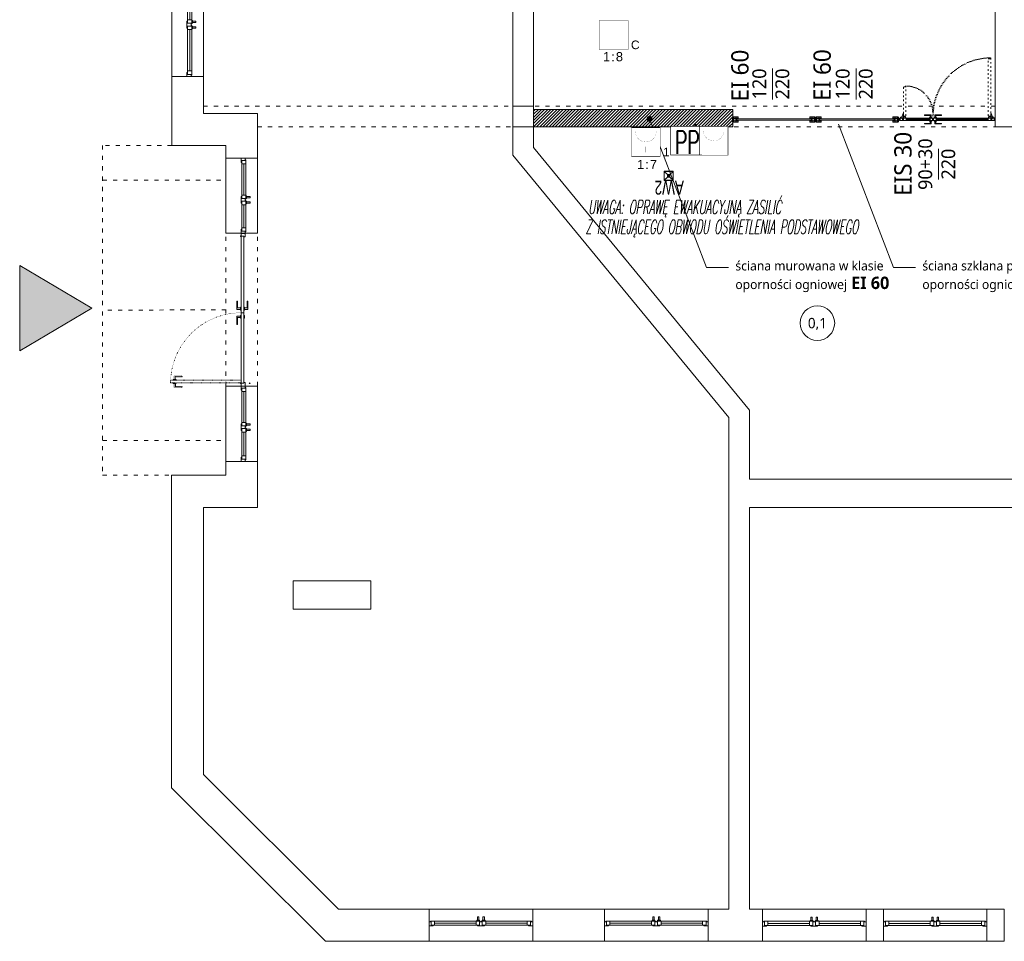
# Model space of a CAD drawing. Header units: millimetres. Extents: x 74561 to 128111, y -68197 to -28273.
# Tile 1 of 26: x 74561 to 77412, y -66113 to -63446. Entities that reach past the tile are written whole.
import ezdxf
from ezdxf import colors
from ezdxf.entities.mleader import LeaderData, LeaderLine
from ezdxf.enums import TextEntityAlignment as Align
from ezdxf.math import Vec2, Vec3

# ---------------------------------------------------------------- set-up
doc = ezdxf.new("R2010")
doc.units = ezdxf.units.MM
doc.set_wipeout_variables(frame=1)
doc.linetypes.add('ACAD_ISO03W100', pattern=[30, 12, -18])
doc.linetypes.add('ACAD_ISO07W100', pattern=[3, 0, -3])
doc.layers.get('0').update_dxf_attribs({"color": 251, "lineweight": 9})
for name, color, linetype, lineweight in [('A-stolarka.ART', 251, 'Continuous', 9), ('IE_LEGENDA', 7, 'Continuous', 13), ('IE_Oświetlenie awaryjne', 1, 'Continuous', 13), ('opis..KF', 251, 'Continuous', 9), ('SAP_elementy', 1, 'Continuous', 15), ('SchSec_adres_element', 1, 'Continuous', 15), ('SchSec_adres_grupy', 6, 'Continuous', 15), ('SchSec_adres_wejscia', 4, 'Continuous', 15), ('SchSec_centrala', 3, 'Continuous', 15), ('SchSec_opisy', 9, 'Continuous', 15), ('stolarka_arch', 251, 'Continuous', 9), ('wypełnienie 2', 251, 'Continuous', 9), ('ściana pro..KF', 251, 'Continuous', 9), ('ściany ist..KF', 251, 'Continuous', 9)]:
    doc.layers.add(name, color=color, linetype=linetype, lineweight=lineweight)
doc.styles.add('ARCH', font='segoeuil.ttf')
doc.styles.add('Opisowy', font='arial.ttf')
doc.styles.add('SIMLPEX', font='simplex.shx')
doc.styles.add('SIMPLEX', font='simplex', dxfattribs={"width": 0.85})
doc.styles.get("Standard").update_dxf_attribs({"font": 'arial.ttf'})

# ---------------------------------------------------------------- blocks, each defined once
blk = doc.blocks.new('*U994')
at = {"layer": 'stolarka_arch', "lineweight": 0}
blk.add_lwpolyline([(0, 0), (150, 0), (150, -46), (0, -46)], close=True, dxfattribs=at)
at = {"layer": 'stolarka_arch'}
for points in [[(0, -22), (6, -22), (6, -23), (3, -23), (3, -28), (0, -28)], [(3, -23), (8, -23), (8, -29), (2, -29), (2, -28), (3, -28)], [(8, -26), (68, -26), (68, -23), (8, -23)], [(8, -26), (68, -26), (68, -29), (8, -29)], [(73, -23), (68, -23), (68, -29), (74, -29), (74, -28), (73, -28)], [(70, -22), (80, -22), (80, -23), (77, -23), (77, -28), (73, -28), (73, -23), (70, -23)], [(77, -23), (82, -23), (82, -29), (76, -29), (76, -28), (77, -28)], [(142, -26), (82, -26), (82, -23), (142, -23)], [(142, -26), (82, -26), (82, -29), (142, -29)], [(147, -23), (142, -23), (142, -29), (148, -29), (148, -28), (147, -28)], [(150, -22), (144, -22), (144, -23), (147, -23), (147, -28), (150, -28)], [(73, -30), (69, -30), (69, -29), (73, -29)], [(72, -35), (70, -35), (70, -30), (72, -30)], [(81, -30), (77, -30), (77, -29), (81, -29)], [(80, -35), (78, -35), (78, -30), (80, -30)]]:
    blk.add_lwpolyline(points, close=True, dxfattribs=at)
blk = doc.blocks.new('*U1036')
at = {"layer": 'stolarka_arch', "lineweight": 0}
blk.add_lwpolyline([(0, 0), (150, 0), (150, -46), (0, -46)], close=True, dxfattribs=at)
at = {"layer": 'stolarka_arch'}
for points in [[(0, -22), (6, -22), (6, -23), (3, -23), (3, -28), (0, -28)], [(3, -23), (8, -23), (8, -29), (2, -29), (2, -28), (3, -28)], [(8, -26), (68, -26), (68, -23), (8, -23)], [(8, -26), (68, -26), (68, -29), (8, -29)], [(73, -23), (68, -23), (68, -29), (74, -29), (74, -28), (73, -28)], [(70, -22), (80, -22), (80, -23), (77, -23), (77, -28), (73, -28), (73, -23), (70, -23)], [(77, -23), (82, -23), (82, -29), (76, -29), (76, -28), (77, -28)], [(142, -26), (82, -26), (82, -23), (142, -23)], [(142, -26), (82, -26), (82, -29), (142, -29)], [(147, -23), (142, -23), (142, -29), (148, -29), (148, -28), (147, -28)], [(150, -22), (144, -22), (144, -23), (147, -23), (147, -28), (150, -28)], [(73, -30), (69, -30), (69, -29), (73, -29)], [(72, -35), (70, -35), (70, -30), (72, -30)], [(81, -30), (77, -30), (77, -29), (81, -29)], [(80, -35), (78, -35), (78, -30), (80, -30)]]:
    blk.add_lwpolyline(points, close=True, dxfattribs=at)
blk = doc.blocks.new('*U1044')
at = {"layer": 'stolarka_arch', "lineweight": 0}
blk.add_lwpolyline([(0, 0), (150, 0), (150, -46), (0, -46)], close=True, dxfattribs=at)
at = {"layer": 'stolarka_arch'}
for points in [[(0, -22), (6, -22), (6, -23), (3, -23), (3, -28), (0, -28)], [(3, -23), (8, -23), (8, -29), (2, -29), (2, -28), (3, -28)], [(8, -26), (68, -26), (68, -23), (8, -23)], [(8, -26), (68, -26), (68, -29), (8, -29)], [(73, -23), (68, -23), (68, -29), (74, -29), (74, -28), (73, -28)], [(70, -22), (80, -22), (80, -23), (77, -23), (77, -28), (73, -28), (73, -23), (70, -23)], [(77, -23), (82, -23), (82, -29), (76, -29), (76, -28), (77, -28)], [(142, -26), (82, -26), (82, -23), (142, -23)], [(142, -26), (82, -26), (82, -29), (142, -29)], [(147, -23), (142, -23), (142, -29), (148, -29), (148, -28), (147, -28)], [(150, -22), (144, -22), (144, -23), (147, -23), (147, -28), (150, -28)], [(73, -30), (69, -30), (69, -29), (73, -29)], [(72, -35), (70, -35), (70, -30), (72, -30)], [(81, -30), (77, -30), (77, -29), (81, -29)], [(80, -35), (78, -35), (78, -30), (80, -30)]]:
    blk.add_lwpolyline(points, close=True, dxfattribs=at)
blk = doc.blocks.new('*U1037')
at = {"layer": 'stolarka_arch', "lineweight": 0}
blk.add_lwpolyline([(0, 0), (150, 0), (150, -46.4), (0, -46.4)], close=True, dxfattribs=at)
at = {"layer": 'stolarka_arch'}
for points in [[(0, -22), (6, -22), (6, -23), (3, -23), (3, -28), (0, -28)], [(3, -23), (8, -23), (8, -29), (2, -29), (2, -28), (3, -28)], [(8, -26), (68, -26), (68, -23), (8, -23)], [(8, -26), (68, -26), (68, -29), (8, -29)], [(73, -23), (68, -23), (68, -29), (74, -29), (74, -28), (73, -28)], [(70, -22), (80, -22), (80, -23), (77, -23), (77, -28), (73, -28), (73, -23), (70, -23)], [(77, -23), (82, -23), (82, -29), (76, -29), (76, -28), (77, -28)], [(142, -26), (82, -26), (82, -23), (142, -23)], [(142, -26), (82, -26), (82, -29), (142, -29)], [(147, -23), (142, -23), (142, -29), (148, -29), (148, -28), (147, -28)], [(150, -22), (144, -22), (144, -23), (147, -23), (147, -28), (150, -28)], [(73, -30), (69, -30), (69, -29), (73, -29)], [(72, -35), (70, -35), (70, -30), (72, -30)], [(81, -30), (77, -30), (77, -29), (81, -29)], [(80, -35), (78, -35), (78, -30), (80, -30)]]:
    blk.add_lwpolyline(points, close=True, dxfattribs=at)
blk = doc.blocks.new('*U1022')
at = {"layer": 'stolarka_arch', "lineweight": 0}
blk.add_lwpolyline([(0, 0), (150, 0), (150, -46.4), (0, -46.4)], close=True, dxfattribs=at)
at = {"layer": 'stolarka_arch'}
for points in [[(0, -22), (6, -22), (6, -23), (3, -23), (3, -28), (0, -28)], [(3, -23), (8, -23), (8, -29), (2, -29), (2, -28), (3, -28)], [(8, -26), (68, -26), (68, -23), (8, -23)], [(8, -26), (68, -26), (68, -29), (8, -29)], [(73, -23), (68, -23), (68, -29), (74, -29), (74, -28), (73, -28)], [(70, -22), (80, -22), (80, -23), (77, -23), (77, -28), (73, -28), (73, -23), (70, -23)], [(77, -23), (82, -23), (82, -29), (76, -29), (76, -28), (77, -28)], [(142, -26), (82, -26), (82, -23), (142, -23)], [(142, -26), (82, -26), (82, -29), (142, -29)], [(147, -23), (142, -23), (142, -29), (148, -29), (148, -28), (147, -28)], [(150, -22), (144, -22), (144, -23), (147, -23), (147, -28), (150, -28)], [(73, -30), (69, -30), (69, -29), (73, -29)], [(72, -35), (70, -35), (70, -30), (72, -30)], [(81, -30), (77, -30), (77, -29), (81, -29)], [(80, -35), (78, -35), (78, -30), (80, -30)]]:
    blk.add_lwpolyline(points, close=True, dxfattribs=at)
blk = doc.blocks.new('*U1034')
at = {"layer": 'stolarka_arch', "lineweight": 0}
blk.add_lwpolyline([(0, 0), (108.5, 0), (108.5, -46), (0, -46)], close=True, dxfattribs=at)
at = {"layer": 'stolarka_arch'}
for points in [[(0, -22), (6, -22), (6, -23), (3, -23), (3, -28), (0, -28)], [(3, -23), (8, -23), (8, -29), (2, -29), (2, -28), (3, -28)], [(8, -26), (53.1, -26), (53.1, -23), (8, -23)], [(8, -26), (53.1, -26), (53.1, -29), (8, -29)], [(58.1, -23), (53.1, -23), (53.1, -29), (59.1, -29), (59.1, -28), (58.1, -28)], [(55.1, -22), (65.1, -22), (65.1, -23), (62.1, -23), (62.1, -28), (58.1, -28), (58.1, -23), (55.1, -23)], [(62.1, -23), (67.1, -23), (67.1, -29), (61.1, -29), (61.1, -28), (62.1, -28)], [(100.5, -26), (67.1, -26), (67.1, -23), (100.5, -23)], [(100.5, -26), (67.1, -26), (67.1, -29), (100.5, -29)], [(105.5, -23), (100.5, -23), (100.5, -29), (106.5, -29), (106.5, -28), (105.5, -28)], [(108.5, -22), (102.5, -22), (102.5, -23), (105.5, -23), (105.5, -28), (108.5, -28)], [(58.1, -30), (54.1, -30), (54.1, -29), (58.1, -29)], [(57.1, -35), (55.1, -35), (55.1, -30), (57.1, -30)], [(66.1, -30), (62.1, -30), (62.1, -29), (66.1, -29)], [(65.1, -35), (63.1, -35), (63.1, -30), (65.1, -30)]]:
    blk.add_lwpolyline(points, close=True, dxfattribs=at)
blk = doc.blocks.new('*U1033')
at = {"layer": 'stolarka_arch', "lineweight": 0}
blk.add_lwpolyline([(0, 0), (108.9, 0), (108.9, -46), (0, -46)], close=True, dxfattribs=at)
at = {"layer": 'stolarka_arch'}
for points in [[(0, -22), (6, -22), (6, -23), (3, -23), (3, -28), (0, -28)], [(3, -23), (8, -23), (8, -29), (2, -29), (2, -28), (3, -28)], [(8, -26), (52.5, -26), (52.5, -23), (8, -23)], [(8, -26), (52.5, -26), (52.5, -29), (8, -29)], [(57.5, -23), (52.5, -23), (52.5, -29), (58.5, -29), (58.5, -28), (57.5, -28)], [(54.5, -22), (64.5, -22), (64.5, -23), (61.5, -23), (61.5, -28), (57.5, -28), (57.5, -23), (54.5, -23)], [(61.5, -23), (66.5, -23), (66.5, -29), (60.5, -29), (60.5, -28), (61.5, -28)], [(100.9, -26), (66.5, -26), (66.5, -23), (100.9, -23)], [(100.9, -26), (66.5, -26), (66.5, -29), (100.9, -29)], [(105.9, -23), (100.9, -23), (100.9, -29), (106.9, -29), (106.9, -28), (105.9, -28)], [(108.9, -22), (102.9, -22), (102.9, -23), (105.9, -23), (105.9, -28), (108.9, -28)], [(57.5, -30), (53.5, -30), (53.5, -29), (57.5, -29)], [(56.5, -35), (54.5, -35), (54.5, -30), (56.5, -30)], [(65.5, -30), (61.5, -30), (61.5, -29), (65.5, -29)], [(64.5, -35), (62.5, -35), (62.5, -30), (64.5, -30)]]:
    blk.add_lwpolyline(points, close=True, dxfattribs=at)
blk = doc.blocks.new('*U1792')
at = {"layer": 'A-stolarka.ART'}
for p, q in [((0, -4.5), (0, 0)), ((175, -4.5), (175, 0)), ((106.1, -1.6), (14.1, -1.6)), ((160.9, -1.6), (119.9, -1.6))]:
    blk.add_line(p, q, dxfattribs=at)
at = {"layer": 'A-stolarka.ART', "lineweight": 0}
for p, q in [((105.1, -4.5), (15.1, -4.5)), ((15.3, 0), (104.8, 0)), ((159.9, -4.5), (120.9, -4.5)), ((121.2, 0), (159.7, 0))]:
    blk.add_line(p, q, dxfattribs=at)
at = {"layer": 'A-stolarka.ART', "color": 250, "linetype": 'ACAD_ISO03W100', "lineweight": 0, "ltscale": 0.25, "true_color": 0x323232}
for points in [[(12.5, 107.8), (11.7, 107.8), (11.7, 108.7), (11.5, 108.7), (11.5, 108.3), (8.2, 108.3), (8.2, 108.8), (8.5, 108.8), (8.5, 109), (8.2, 109), (8.2, 109.6), (8.5, 109.6), (8.5, 109.8), (8, 109.8), (8, 1.9), (8.5, 1.9), (8.5, 2.1), (8.2, 2.1), (8.2, 2.8), (8.5, 2.8), (8.5, 3), (8.2, 3), (8.2, 3.5), (11.5, 3.5), (11.5, 3.1), (11.7, 3.1), (11.7, 4), (12.5, 4)], [(167, 56.3), (167, 1.9), (166.5, 1.9), (166.5, 2.1), (166.8, 2.1), (166.8, 2.8), (166.5, 2.8), (166.5, 3), (166.8, 3), (166.8, 3.5), (163.5, 3.5), (163.5, 3.1), (163.3, 3.1), (163.3, 4), (162.5, 4), (162.5, 58.4), (163, 58.4), (163, 58.2), (162.7, 58.2), (162.7, 57.6), (163, 57.6), (163, 57.4), (162.7, 57.4), (162.7, 56.8), (166, 56.8), (166, 57.2), (166.2, 57.2), (166.2, 56.3)]]:
    blk.add_lwpolyline(points, close=True, dxfattribs=at)
at = {"layer": 'A-stolarka.ART'}
for points in [[(6.5, -0.8), (5.6, -0.8), (5.6, 0), (1, 0), (1, -0.2), (1.5, -0.2), (1.5, -2), (1, -2), (1, -2.6), (1.5, -2.6), (1.5, -4.3), (1, -4.3), (1, -4.5), (7.6, -4.5), (7.6, -4), (7.4, -4), (7.4, -4.3), (6.8, -4.3), (6.8, -4), (6.6, -4), (6.6, -4.3), (6.1, -4.3), (6.1, -1), (6.5, -1)], [(15.3, 0), (6, 0), (6, -0.5), (6.2, -0.5), (6.2, -0.2), (6.8, -0.2), (6.8, -0.5), (7.1, -0.5), (7.1, -0.2), (7.6, -0.2), (7.6, -3.5), (7.2, -3.5), (7.2, -3.7), (8.1, -3.7), (8.1, -4.5), (13.2, -4.5), (13.2, -4.3), (12.8, -4.3), (12.8, -2.6), (13.2, -2.6), (13.2, -2), (12.8, -2), (12.8, -0.2), (14.3, -0.2), (14.3, -0.5), (14.5, -0.5), (14.5, -0.2), (15.1, -0.2), (15.1, -0.5), (15.3, -0.5)], [(104.8, 0), (114.1, 0), (114.1, -0.5), (113.9, -0.5), (113.9, -0.2), (113.3, -0.2), (113.3, -0.5), (113.1, -0.5), (113.1, -0.2), (112.5, -0.2), (112.5, -3.5), (112.9, -3.5), (112.9, -3.7), (112, -3.7), (112, -4.5), (106.9, -4.5), (106.9, -4.3), (107.4, -4.3), (107.4, -2.6), (106.9, -2.6), (106.9, -2), (107.4, -2), (107.4, -0.2), (105.8, -0.2), (105.8, -0.5), (105.6, -0.5), (105.6, -0.2), (105, -0.2), (105, -0.5), (104.8, -0.5)], [(121.2, 0), (121.2, -0.5), (121, -0.5), (121, -0.2), (120.4, -0.2), (120.4, -0.5), (120.2, -0.5), (120.2, -0.2), (118.6, -0.2), (118.6, -2), (119.1, -2), (119.1, -2.6), (118.6, -2.6), (118.6, -4.3), (119.1, -4.3), (119.1, -4.5), (112.5, -4.5), (112.5, -4), (112.7, -4), (112.7, -4.3), (113.3, -4.3), (113.3, -4), (113.5, -4), (113.5, -4.3), (114.1, -4.3), (114.1, -1), (113.7, -1), (113.7, -0.8), (114.6, -0.8), (114.6, 0)], [(159.7, 0), (168.9, 0), (168.9, -0.5), (168.8, -0.5), (168.8, -0.2), (168.1, -0.2), (168.1, -0.5), (167.9, -0.5), (167.9, -0.2), (167.4, -0.2), (167.4, -3.5), (167.8, -3.5), (167.8, -3.7), (166.9, -3.7), (166.9, -4.5), (161.8, -4.5), (161.8, -4.3), (162.2, -4.3), (162.2, -2.6), (161.8, -2.6), (161.8, -2), (162.2, -2), (162.2, -0.2), (160.7, -0.2), (160.7, -0.5), (160.5, -0.5), (160.5, -0.2), (159.9, -0.2), (159.9, -0.5), (159.7, -0.5)], [(168.5, -0.8), (169.4, -0.8), (169.4, 0), (174, 0), (174, -0.2), (173.5, -0.2), (173.5, -2), (174, -2), (174, -2.6), (173.5, -2.6), (173.5, -4.3), (174, -4.3), (174, -4.5), (167.4, -4.5), (167.4, -4), (167.6, -4), (167.6, -4.3), (168.1, -4.3), (168.1, -4), (168.4, -4), (168.4, -4.3), (168.9, -4.3), (168.9, -1), (168.5, -1)], [(5.9, -1), (5.4, -1), (5.4, -0.2), (1.7, -0.2), (1.7, -2.2), (1.2, -2.2), (1.2, -2.4), (1.7, -2.4), (1.7, -4.3), (5.9, -4.3)], [(12.6, -0.2), (7.8, -0.2), (7.8, -3.5), (8.3, -3.5), (8.3, -4.3), (12.6, -4.3), (12.6, -2.4), (13.1, -2.4), (13.1, -2.2), (12.6, -2.2)], [(13, -4.3), (13.2, -4.3), (13.2, -4.5), (15.1, -4.5), (15.1, -2.6), (13, -2.6), (13, -2.8), (14.9, -2.8), (14.9, -4.3), (13.4, -4.3), (13.4, -4.1), (13, -4.1)], [(106.1, -0.8), (14.1, -0.8), (14.1, -2.3), (106.1, -2.3)], [(107.1, -4.3), (106.9, -4.3), (106.9, -4.5), (105.1, -4.5), (105.1, -2.6), (107.1, -2.6), (107.1, -2.8), (105.3, -2.8), (105.3, -4.3), (106.7, -4.3), (106.7, -4.1), (107.1, -4.1)], [(107.6, -0.2), (112.3, -0.2), (112.3, -3.5), (111.8, -3.5), (111.8, -4.3), (107.6, -4.3), (107.6, -2.4), (107.1, -2.4), (107.1, -2.2), (107.6, -2.2)], [(114.3, -1), (114.8, -1), (114.8, -0.2), (118.4, -0.2), (118.4, -2.2), (118.9, -2.2), (118.9, -2.4), (118.4, -2.4), (118.4, -4.3), (114.3, -4.3)], [(118.9, -4.3), (119.1, -4.3), (119.1, -4.5), (120.9, -4.5), (120.9, -2.6), (118.9, -2.6), (118.9, -2.8), (120.8, -2.8), (120.8, -4.3), (119.3, -4.3), (119.3, -4.1), (118.9, -4.1)], [(160.9, -0.8), (119.9, -0.8), (119.9, -2.3), (160.9, -2.3)], [(162, -4.3), (161.8, -4.3), (161.8, -4.5), (159.9, -4.5), (159.9, -2.6), (162, -2.6), (162, -2.8), (160.1, -2.8), (160.1, -4.3), (161.6, -4.3), (161.6, -4.1), (162, -4.1)], [(162.4, -0.2), (167.2, -0.2), (167.2, -3.5), (166.7, -3.5), (166.7, -4.3), (162.4, -4.3), (162.4, -2.4), (161.9, -2.4), (161.9, -2.2), (162.4, -2.2)], [(169.1, -1), (169.6, -1), (169.6, -0.2), (173.3, -0.2), (173.3, -2.2), (173.8, -2.2), (173.8, -2.4), (173.3, -2.4), (173.3, -4.3), (169.1, -4.3)]]:
    blk.add_lwpolyline(points, close=True, dxfattribs=at)
at = {"layer": 'A-stolarka.ART', "lineweight": 0}
for points in [[(5.9, 0.5), (5.1, 0.5, 0.43839), (4.8, 0.3), (4.8, 0), (2.3, 0), (2.3, 0.9, -0.320305), (3, 1.9), (4.6, 2.5)], [(7.5, 2.5), (11.2, 1.8, -0.364335), (12, 0.8), (12, 0), (8.5, 0), (8.5, 0.4, 0.43839), (8.3, 0.6), (6.2, 0.5)], [(167.5, 2.5), (163.8, 1.8, 0.364335), (163, 0.8), (163, 0), (166.5, 0), (166.5, 0.4, -0.43839), (166.7, 0.6), (168.8, 0.5)], [(169.1, 0.5), (169.9, 0.5, -0.43839), (170.2, 0.3), (170.2, 0), (172.7, 0), (172.7, 0.9, 0.320305), (172, 1.9), (170.4, 2.5)]]:
    blk.add_lwpolyline(points, format="xyb", dxfattribs=at)
at = {"layer": 'A-stolarka.ART', "color": 250, "linetype": 'ACAD_ISO03W100', "lineweight": 0, "ltscale": 0.25, "true_color": 0x323232}
for points in [[(5.5, 3.4), (6.2, 7.1, -0.364335), (7.2, 7.9), (8, 7.9), (8, 4.4), (7.6, 4.4, 0.43839), (7.4, 4.2), (7.5, 2.1)], [(169.5, 3.4), (168.8, 7.1, 0.364335), (167.8, 7.9), (167, 7.9), (167, 4.4), (167.4, 4.4, -0.43839), (167.6, 4.2), (167.5, 2.1)]]:
    blk.add_lwpolyline(points, format="xyb", dxfattribs=at)
at = {"layer": 'A-stolarka.ART', "lineweight": 0}
for points in [[(110, 1), (110, 6), (98, 6), (98, 5), (108, 5), (108, 1)], [(111, 1), (107, 1), (107, 0), (111, 0)], [(115.6, 1), (119.6, 1), (119.6, 0), (115.6, 0)], [(116.6, 1), (116.6, 6), (128.6, 6), (128.6, 5), (118.6, 5), (118.6, 1)], [(110, -5.5), (110, -10.5), (98, -10.5), (98, -9.5), (108, -9.5), (108, -5.5)], [(111, -5.5), (107, -5.5), (107, -4.5), (111, -4.5)], [(115.6, -5.5), (119.6, -5.5), (119.6, -4.5), (115.6, -4.5)], [(116.6, -5.5), (116.6, -10.5), (128.6, -10.5), (128.6, -9.5), (118.6, -9.5), (118.6, -5.5)]]:
    blk.add_lwpolyline(points, close=True, dxfattribs=at)
for centre in [(6, 1.9), (168.9, 1.9)]:
    blk.add_circle(centre, 1.5, dxfattribs=at)
at = {"layer": 'A-stolarka.ART', "color": 250, "linetype": 'ACAD_ISO07W100', "lineweight": 0, "true_color": 0x323232}
for centre, radius, start, end in [((8, 4.5), 105.3, 0, 90), ((162.5, 9.2), 49.2, 90, 180)]:
    blk.add_arc(centre, radius, start, end, dxfattribs=at)
blk = doc.blocks.new('*U1793')
at = {"layer": 'A-stolarka.ART'}
for p, q in [((0, 0), (0, 8)), ((120, 0), (120, 8))]:
    blk.add_line(p, q, dxfattribs=at)
for points in [[(1.7, 5.5), (1.7, 5.7), (4.8, 5.7), (4.8, 5.5), (5, 5.5), (5, 5.7), (5.5, 5.7), (5.5, 5.9), (5, 5.9), (5, 7.8), (5.5, 7.8), (5.5, 8), (1, 8), (1, 7.8), (1.5, 7.8), (1.5, 5.9), (1, 5.9), (1, 5.7), (1.5, 5.7), (1.5, 5.5)], [(1.7, 2.5), (1.7, 2.3), (4.8, 2.3), (4.8, 2.5), (5, 2.5), (5, 2.3), (5.5, 2.3), (5.5, 2.1), (5, 2.1), (5, 0.2), (5.5, 0.2), (5.5, 0), (1, 0), (1, 0.2), (1.5, 0.2), (1.5, 2.1), (1, 2.1), (1, 2.3), (1.5, 2.3), (1.5, 2.5)], [(1.9, 5.7), (1.9, 5.3), (1.7, 5.3), (1.7, 2.7), (1.9, 2.7), (1.9, 2.3), (1.7, 2.3), (1.7, 2.5), (1.5, 2.5), (1.5, 5.5), (1.7, 5.5), (1.7, 5.7)], [(1.7, 5.9), (4.8, 5.9), (4.8, 7.8), (1.7, 7.8)], [(1.7, 2.1), (4.8, 2.1), (4.8, 0.2), (1.7, 0.2)], [(4.6, 5.7), (4.6, 5.3), (4.8, 5.3), (4.8, 2.7), (4.6, 2.7), (4.6, 2.3), (4.8, 2.3), (4.8, 2.5), (5, 2.5), (5, 5.5), (4.8, 5.5), (4.8, 5.7)], [(5, 6.1), (5, 5.9), (7, 5.9), (7, 5.5), (8, 5.5), (8, 8), (5.5, 8), (5.5, 7.7), (5, 7.7), (5, 7.5), (5.7, 7.5), (5.7, 7.8), (7.8, 7.8), (7.8, 5.7), (7.2, 5.7), (7.2, 6.1)], [(5, 1.9), (5, 2.1), (7, 2.1), (7, 2.5), (8, 2.5), (8, 0), (5.5, 0), (5.5, 0.3), (5, 0.3), (5, 0.5), (5.7, 0.5), (5.7, 0.2), (7.8, 0.2), (7.8, 2.3), (7.2, 2.3), (7.2, 1.9)], [(6, 5), (114, 5), (114, 3), (6, 3)], [(115, 6.1), (115, 5.9), (113, 5.9), (113, 5.5), (112, 5.5), (112, 8), (114.5, 8), (114.5, 7.7), (115, 7.7), (115, 7.5), (114.3, 7.5), (114.3, 7.8), (112.2, 7.8), (112.2, 5.7), (112.8, 5.7), (112.8, 6.1)], [(115, 1.9), (115, 2.1), (113, 2.1), (113, 2.5), (112, 2.5), (112, 0), (114.5, 0), (114.5, 0.3), (115, 0.3), (115, 0.5), (114.3, 0.5), (114.3, 0.2), (112.2, 0.2), (112.2, 2.3), (112.8, 2.3), (112.8, 1.9)], [(118.3, 5.5), (118.3, 5.7), (115.2, 5.7), (115.2, 5.5), (115, 5.5), (115, 5.7), (114.5, 5.7), (114.5, 5.9), (115, 5.9), (115, 7.8), (114.5, 7.8), (114.5, 8), (119, 8), (119, 7.8), (118.5, 7.8), (118.5, 5.9), (119, 5.9), (119, 5.7), (118.5, 5.7), (118.5, 5.5)], [(118.3, 2.5), (118.3, 2.3), (115.2, 2.3), (115.2, 2.5), (115, 2.5), (115, 2.3), (114.5, 2.3), (114.5, 2.1), (115, 2.1), (115, 0.2), (114.5, 0.2), (114.5, 0), (119, 0), (119, 0.2), (118.5, 0.2), (118.5, 2.1), (119, 2.1), (119, 2.3), (118.5, 2.3), (118.5, 2.5)], [(115.4, 5.7), (115.4, 5.3), (115.2, 5.3), (115.2, 2.7), (115.4, 2.7), (115.4, 2.3), (115.2, 2.3), (115.2, 2.5), (115, 2.5), (115, 5.5), (115.2, 5.5), (115.2, 5.7)], [(118.3, 5.9), (115.2, 5.9), (115.2, 7.8), (118.3, 7.8)], [(118.3, 2.1), (115.2, 2.1), (115.2, 0.2), (118.3, 0.2)], [(118.1, 5.7), (118.1, 5.3), (118.3, 5.3), (118.3, 2.7), (118.1, 2.7), (118.1, 2.3), (118.3, 2.3), (118.3, 2.5), (118.5, 2.5), (118.5, 5.5), (118.3, 5.5), (118.3, 5.7)]]:
    blk.add_lwpolyline(points, close=True, dxfattribs=at)
blk = doc.blocks.new('_Dot')
at = {"color": 0, "linetype": 'ByBlock', "lineweight": -2}
blk.add_line((-0.5, 0), (-1, 0), dxfattribs=at)
at = {"color": 0, "linetype": 'ByBlock', "const_width": 0.5}
blk.add_lwpolyline([(-0.25, 0, 1), (0.25, 0, 1)], format="xyb", close=True, dxfattribs=at)
blk = doc.blocks.new('przycisk')
blk.add_wipeout([(-12.39, -1.62), (-15.64, 23.17), (9.15, 26.41), (12.39, 1.62)]).dxf.layer = 'SAP_elementy'
at = {"layer": 'SAP_elementy', "const_width": 0.5}
blk.add_lwpolyline([(-12.39, -1.62), (-15.64, 23.17), (9.15, 26.41), (12.39, 1.62)], close=True, dxfattribs=at)
at = {"layer": 'SAP_elementy', "const_width": 0.1}
blk.add_lwpolyline([(-11.71, 20.15), (-11.71, 20.15, 0.414214), (-1.62, 12.39), (-1.62, 12.39), (-0.45, 3.47), (-1.62, 12.39), (-1.62, 12.39, 0.414214), (6.13, 22.49), (6.13, 22.49)], format="xyb", dxfattribs=at)
blk = doc.blocks.new('*U1900')
at = {"layer": 'SchSec_adres_element', "insert": (2, -39.4), "char_height": 16, "width": 17.797, "attachment_point": 5}
blk.add_mtext('\\pxqc;:', dxfattribs=at)
at = {"layer": 'SchSec_adres_element', "transparency": 33554687, "flags": 8}
blk.add_attdef('PETLA', text='', height=16, dxfattribs=at).set_placement((-3, -39.4), align=Align.MIDDLE_RIGHT)
at = {"layer": 'SchSec_centrala', "flags": 8}
blk.add_attdef('CSP', text='', height=16, dxfattribs=at).set_placement((-0.7, -90.7), align=Align.CENTER)
blk.add_wipeout([(-25, -25), (-25, 25), (25, 25), (25, -25)])
at = {"const_width": 1}
blk.add_lwpolyline([(-25, -25), (-25, 25), (25, 25), (25, -25)], close=True, dxfattribs=at)
at = {"const_width": 0.2}
blk.add_lwpolyline([(-18, 18), (-18, 18, 0.414214), (0, 0), (0, 0), (0, -18), (0, 0), (0, 0, 0.414214), (18, 18), (18, 18)], format="xyb", dxfattribs=at)
at = {"insert": (30, -25), "char_height": 15, "width": 19.244, "attachment_point": 7}
blk.add_mtext('\\pxql;1', dxfattribs=at)
at = {"layer": 'SchSec_adres_element', "transparency": 33554687, "flags": 8}
blk.add_attdef('ELEM', text='', height=16, dxfattribs=at).set_placement((7, -39.4), align=Align.MIDDLE_LEFT)
at = {"layer": 'SchSec_adres_grupy', "flags": 8}
blk.add_attdef('ADRES', text='', height=16, dxfattribs=at).set_placement((0, 29), align=Align.CENTER)
at = {"layer": 'SchSec_adres_wejscia', "flags": 8}
blk.add_attdef('WEJ_1', text='', height=16, dxfattribs=at).set_placement((0, 29), align=Align.CENTER)
at = {"layer": 'SchSec_opisy', "flags": 8}
for tag, p in [('OP_1', (-29, 17)), ('OP_2', (-29, 0)), ('OP_3', (-29, -17))]:
    blk.add_attdef(tag, text='', height=16, dxfattribs=at).set_placement(p, align=Align.MIDDLE_RIGHT)
blk = doc.blocks.new('PRZYCISK P')
at = {"color": 0}
blk.add_wipeout([(-12.5, 0), (-12.5, 25), (12.5, 25), (12.5, 0)], dxfattribs=at)
at = {"color": 0, "const_width": 0.5}
blk.add_lwpolyline([(-12.5, 0), (-12.5, 25), (12.5, 25), (12.5, 0)], close=True, dxfattribs=at)
at = {"color": 0, "style": 'SIMPLEX', "width": 0.6}
blk.add_text('PP', height=20, dxfattribs=at).set_placement((-8.98, 1.07))
blk = doc.blocks.new('*U1899')
at = {"const_width": 1}
blk.add_lwpolyline([(-25, -25), (-25, 25), (25, 25), (25, -25)], close=True, dxfattribs=at)
at = {"const_width": 0.2}
blk.add_lwpolyline([(-8, 18), (-15.5, 4.5, 0.572988), (-12.9, 0), (-3, 0, -0.572988), (-0.4, -4.5), (-8, -18)], format="xyb", dxfattribs=at)
blk.add_lwpolyline([(8, -8), (8, 18), (8, 11), (4.4, 11), (11.6, 11)], dxfattribs=at)
blk.add_lwpolyline([(3, -13), (3, -13, -0.414214), (8, -8), (8, -8, -0.414214), (13, -13), (13, -13, -0.414214), (8, -18), (8, -18, -0.414214)], format="xyb", close=True, dxfattribs=at)
at = {"layer": 'SchSec_adres_element', "insert": (-1.4, -37.9), "char_height": 16, "width": 17.797, "attachment_point": 5}
blk.add_mtext('\\pxqc;:', dxfattribs=at)
at = {"layer": 'SchSec_adres_element', "transparency": 33554687, "flags": 8}
blk.add_attdef('PETLA', text='', height=16, dxfattribs=at).set_placement((-6.4, -37.9), align=Align.MIDDLE_RIGHT)
blk.add_attdef('ELEM', text='', height=16, dxfattribs=at).set_placement((3.6, -37.9), align=Align.MIDDLE_LEFT)
at = {"layer": 'SchSec_adres_grupy', "flags": 8}
blk.add_attdef('ADRES', text='', height=16, dxfattribs=at).set_placement((0, 29), align=Align.CENTER)
at = {"layer": 'SchSec_centrala', "flags": 8}
blk.add_attdef('CSP', text='', height=16, dxfattribs=at).set_placement((-0.7, -90.7), align=Align.CENTER)
blk.add_wipeout([(-25, -25), (-25, 25), (25, 25), (25, -25)])
at = {"insert": (30, -25), "char_height": 15, "width": 19.244, "attachment_point": 7}
blk.add_mtext('\\pxql;C', dxfattribs=at)
at = {"layer": 'SchSec_opisy', "flags": 8}
for tag, p in [('OP_1', (-29, 17)), ('OP_2', (-29, 0)), ('OP_3', (-29, -17))]:
    blk.add_attdef(tag, text='', height=16, dxfattribs=at).set_placement(p, align=Align.MIDDLE_RIGHT)
blk = doc.blocks.new('Oprawa AW2')
at = {"layer": 'IE_Oświetlenie awaryjne'}
h = blk.add_hatch(color=0, dxfattribs=at)
h.dxf.hatch_style = 1
h.paths.add_polyline_path([(1, 6.6, 1), (-1, 6.6, 1)])
h = blk.add_hatch(color=0, dxfattribs=at)
h.dxf.hatch_style = 1
h.paths.add_polyline_path([(1.4, 8), (1.3, 8), (1.3, 7.8), (1.4, 7.8)])
h = blk.add_hatch(color=0, dxfattribs=at)
h.dxf.hatch_style = 1
h.paths.add_polyline_path([(1.4, 7.8), (1.3, 7.8), (1.3, 7.6), (1.4, 7.6)])
at = {"layer": 'IE_Oświetlenie awaryjne', "color": 0}
for points in [[(-6.1, 13.2), (6.1, 13.2, -0.414214), (6.6, 12.7), (6.6, 0.5, -0.414214), (6.1, 0), (-6.1, 0, -0.414214), (-6.6, 0.5), (-6.6, 12.7, -0.414214)], [(-6.1, 12.9), (6.1, 12.9, -0.414214), (6.3, 12.7), (6.3, 0.5, -0.414214), (6.1, 0.2), (-6.1, 0.2, -0.414214), (-6.4, 0.5), (-6.4, 12.7, -0.414214)]]:
    blk.add_lwpolyline(points, format="xyb", close=True, dxfattribs=at)
for points in [[(-6.3, 12.9), (-1.8, 8.4)], [(-1.8, 4.8), (-6.3, 0.3)], [(1.3, 7.8), (1.4, 7.8)], [(1.8, 8.4), (6.3, 12.9)], [(1.8, 4.8), (6.3, 0.3)]]:
    blk.add_lwpolyline(points, dxfattribs=at)
for points in [[(-1.8, 4.8), (-1.8, 8.4), (1.8, 8.4), (1.8, 4.8)], [(-1.6, 5), (-1.6, 8.1), (1.5, 8.1), (1.5, 5)], [(1.3, 8), (1.3, 7.6), (1.4, 7.6), (1.4, 8)]]:
    blk.add_lwpolyline(points, close=True, dxfattribs=at)
blk.add_circle((0, 6.6), 1, dxfattribs=at)
at = {"layer": 'IE_Oświetlenie awaryjne', "color": 0, "insert": (-22.1, 33.8), "char_height": 20, "width": 20.191, "attachment_point": 1, "style": 'Opisowy'}
blk.add_mtext('{\\W0.7;AW2}', dxfattribs=at)
blk = doc.blocks.new('nr pom')
at = {"layer": 'opis..KF', "lineweight": 20}
blk.add_circle((0, 0), 25, dxfattribs=at)
at = {"layer": 'opis..KF', "style": 'ARCH'}
blk.add_attdef('00', text='', height=15, dxfattribs=at).set_placement((0, 0), align=Align.MIDDLE_CENTER)

msp = doc.modelspace()

# ---------------------------------------------------------------- hatches: boundary and pattern name
at = {"linetype": 'ByBlock', "true_color": 0x636466}
h = msp.add_hatch(color=251, dxfattribs=at)
h.dxf.hatch_style = 1
h.paths.add_polyline_path([(74769.7, -64281.1), (74561.1, -64157.6), (74561.1, -64404.5)])
at = {"layer": 'wypełnienie 2', "linetype": 'ByBlock', "transparency": 33554595}
h = msp.add_hatch(dxfattribs=at)
h.set_pattern_fill('ANSI31', color=256, scale=2)
h.set_pattern_definition([(45, (-87490.113, 66125.9966), (-4.49012806, 4.49012806), [])])
h.paths.add_polyline_path([(76625.3, -63756), (76049, -63756), (76049, -63706), (76625.3, -63706)])

# ---------------------------------------------------------------- linework, layer by layer
at = {"linetype": 'ACAD_ISO03W100'}
for p, q in [((75093.3, -63696), (77385, -63696)), ((75249.9, -63756), (77385, -63756)), ((74801.3, -63910), (75157.9, -63910)), ((75157.9, -64506.2), (75157.9, -64064.3)), ((75249.9, -64506.2), (75249.9, -64064.3)), ((75157.9, -64285.2), (74801.3, -64287)), ((74801.3, -64664), (75157.9, -64664))]:
    msp.add_line(p, q, dxfattribs=at)
msp.add_lwpolyline([(75001.3, -63810), (74801.3, -63810), (74801.3, -64764), (75157.9, -64764)], dxfattribs=at)
at = {"linetype": 'ByBlock'}
msp.add_lwpolyline([(74561.1, -64157.6), (74769.7, -64281.1), (74561.1, -64404.5), (74561.1, -64157.6)], dxfattribs=at)
at = {"layer": 'A-stolarka.ART'}
msp.add_lwpolyline([(77107.2, -63738.2), (77105, -63738.2), (77105, -63731), (77107.2, -63731)], close=True, dxfattribs=at)
at = {"layer": 'opis..KF'}
msp.add_line((77090.7, -64162.7), (77154.2, -64162.7), dxfattribs=at)
msp.add_lwpolyline([(76931.8, -63748.7), (77090.7, -64162.7)], dxfattribs=at)
at = {"layer": 'stolarka_arch'}
for points in [[(75209.9, -64074.4), (75213.9, -64074.4), (75213.9, -64064.4), (75201.9, -64064.4), (75201.9, -64072.4), (75209.9, -64072.4), (75209.9, -64074.4)], [(75201.9, -64294.2), (75201.9, -64072.4), (75209.9, -64072.4), (75209.9, -64294.2)], [(75199.9, -64284.2), (75189.9, -64284.2), (75189.9, -64260.2), (75191.9, -64260.2), (75191.9, -64280.2), (75199.9, -64280.2)], [(75199.9, -64286.2), (75199.9, -64278.2), (75201.9, -64278.2), (75201.9, -64286.2)], [(75211.9, -64286.2), (75211.9, -64278.2), (75209.9, -64278.2), (75209.9, -64286.2)], [(75211.9, -64284.2), (75221.9, -64284.2), (75221.9, -64260.2), (75219.9, -64260.2), (75219.9, -64280.2), (75211.9, -64280.2)], [(75199.9, -64304.2), (75189.9, -64304.2), (75189.9, -64328.2), (75191.9, -64328.2), (75191.9, -64308.2), (75199.9, -64308.2)], [(75199.9, -64302.2), (75199.9, -64310.2), (75201.9, -64310.2), (75201.9, -64302.2)], [(75201.9, -64294.2), (75201.9, -64498.2), (75209.9, -64498.2), (75209.9, -64294.2)], [(75211.9, -64302.2), (75211.9, -64310.2), (75209.9, -64310.2), (75209.9, -64302.2)], [(75209.9, -64496.2), (75213.9, -64496.2), (75213.9, -64506.2), (75201.9, -64506.2), (75201.9, -64498.2), (75209.9, -64498.2), (75209.9, -64496.2)]]:
    msp.add_lwpolyline(points, close=True, dxfattribs=at)
at = {"layer": 'stolarka_arch', "linetype": 'ACAD_ISO03W100', "lineweight": 0, "ltscale": 0.1}
for points in [[(75007.9, -64487.2), (75007.9, -64477.2), (75031.9, -64477.2), (75031.9, -64479.2), (75011.9, -64479.2), (75011.9, -64487.2)], [(74997.9, -64497.2), (75201.9, -64497.2), (75201.9, -64489.2), (74997.9, -64489.2)], [(75005.9, -64487.2), (75013.9, -64487.2), (75013.9, -64489.2), (75005.9, -64489.2)], [(75005.9, -64499.2), (75013.9, -64499.2), (75013.9, -64497.2), (75005.9, -64497.2)], [(75007.9, -64499.2), (75007.9, -64509.2), (75031.9, -64509.2), (75031.9, -64507.2), (75011.9, -64507.2), (75011.9, -64499.2)]]:
    msp.add_lwpolyline(points, close=True, dxfattribs=at)
at = {"layer": 'stolarka_arch'}
for centre in [(75200.9, -64072.4), (75200.9, -64498.2), (75226.9, -64498.2)]:
    msp.add_circle(centre, 1, dxfattribs=at)
at = {"layer": 'stolarka_arch', "linetype": 'ACAD_ISO07W100', "lineweight": 0, "ltscale": 0.5}
msp.add_arc((75201.9, -64498.2), 204, 90, 179.6506, dxfattribs=at)
at = {"layer": 'ściana pro..KF', "linetype": 'ByBlock'}
msp.add_lwpolyline([(76625.3, -63756), (76049, -63756), (76049, -63706), (76625.3, -63706)], close=True, dxfattribs=at)
at = {"layer": 'ściany ist..KF', "linetype": 'ByBlock'}
for points in [[(76554, -66112.1), (76554, -66020.1), (76614, -66020.1), (76614, -64597.5), (75989, -63837.7), (75989, -62554), (75989, -62554), (75989, -62494), (76961.3, -62494), (76961.3, -62357.8), (77053.3, -62357.8), (77053.3, -62462), (77073.1, -62462), (77073.1, -62554), (76049, -62554), (76049, -63816.2), (76674, -64576), (76674, -64776), (77794.6, -64776)], [(77475, -62462), (77373.1, -62462), (77373.1, -62554), (77385, -62554), (77385, -63756), (80378.6, -63756)], [(76614, -64776), (76614, -64597.5), (75989, -63837.7), (75989, -62554)], [(76674, -64776), (76674, -64576), (76049, -63816.2), (76049, -62554)], [(75157.9, -63847.2), (75157.9, -63810), (75001.3, -63810), (75001.3, -63610.5), (75093.3, -63610.5), (75093.3, -63718), (75249.9, -63718), (75249.9, -63847.2), (75157.9, -63847.2)], [(75249.9, -64858), (75093, -64858), (75093, -65630.2), (75484.5, -66020.1), (75746.4, -66020.1), (75746.4, -66112.1), (75446.5, -66112.1), (75001, -65668.4), (75001, -64764), (75157.9, -64764), (75157.9, -64724), (75249.9, -64724), (75249.9, -64798), (75249.9, -64798), (75249.9, -64858)], [(77794.6, -64858), (76674, -64858), (76674, -66020.1), (76711.2, -66020.1), (76711.2, -66112.8), (76554, -66112.8)]]:
    msp.add_lwpolyline(points, dxfattribs=at)
for points in [[(75989, -63756), (76049, -63756), (76049, -63696), (75989, -63696)], [(75353.3, -65152), (75577.3, -65152), (75577.3, -65070), (75353.3, -65070)], [(76046.4, -66112.1), (76254, -66112.1), (76254, -66020.1), (76046.4, -66020.1)], [(77011.2, -66112), (77061.4, -66112), (77061.4, -66020), (77011.2, -66020)], [(77361.4, -66112), (77411.6, -66112), (77411.6, -66020), (77361.4, -66020)]]:
    msp.add_lwpolyline(points, close=True, dxfattribs=at)

# ---------------------------------------------------------------- block references
at = {"layer": 'A-stolarka.ART', "xscale": -1.587762, "yscale": 1.587762, "zscale": 1.587762}
msp.add_blockref('*U1792', (77385, -63731), dxfattribs=at)
at = {"layer": 'A-stolarka.ART', "yscale": 2, "zscale": 2, "rotation": 180}
for xscale in [2, -2]:
    msp.add_blockref('*U1793', (76865, -63727), dxfattribs=dict(at, xscale=xscale))
at = {"layer": 'opis..KF', "lineweight": 9, "xscale": 8.385254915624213, "yscale": 8.385254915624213, "zscale": 8.385254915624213, "rotation": 110.9919355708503}
msp.add_blockref('_Dot', (76518, -63752), dxfattribs=at)
at = {"layer": 'opis..KF', "color": 30, "xscale": 2, "yscale": 2, "zscale": 2}
msp.add_blockref('nr pom', (76870.5, -64324), dxfattribs=at).add_auto_attribs({'00': '0,1'})
at = {"layer": 'stolarka_arch', "color": 5, "yscale": 2, "zscale": 2}
for name, p, xscale, rotation in [('*U994', (75001.3, -63610.5), 2, 90.00001084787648), ('*U1034', (75157.9, -63847.2), -2, 89.99999999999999), ('*U1033', (75157.9, -64506.2), -2, 89.99999999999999)]:
    msp.add_blockref(name, p, dxfattribs=dict(at, xscale=xscale, rotation=rotation))
at = {"layer": 'stolarka_arch', "yscale": 2, "zscale": 2, "rotation": 180}
for name, p, xscale in [('*U1044', (75746.4, -66112.1), -2), ('*U1036', (76254, -66112.1), -2), ('*U1022', (77011.2, -66112.8), 2), ('*U1037', (77361.4, -66112.8), 2)]:
    msp.add_blockref(name, p, dxfattribs=dict(at, xscale=xscale))

# ---------------------------------------------------------------- texts
at = {"char_height": 50, "width": 432.839, "attachment_point": 7, "rotation": 90, "style": 'ARCH'}
for s, insert in [('\\A1; EI 60', (76672, -63699.5)), ('\\A1; EI 60', (76909.9, -63698.3)), ('\\A1; EIS 30', (77143.8, -63973.1))]:
    msp.add_mtext(s, dxfattribs=dict(at, insert=insert))
at = {"layer": 'IE_LEGENDA', "style": 'SIMLPEX', "oblique": 10, "width": 0.53}
for s, p in [('UWAGA: OPRAWĘ EWAKUACYJNĄ ZASILIĆ', (76207, -64008.3)), ('Z ISTNIEJĄCEGO OBWODU OŚWIETLENIA PODSTAWOWEGO', (76199.1, -64065.6))]:
    msp.add_text(s, height=40, dxfattribs=at).set_placement(p)
at = {"layer": 'opis..KF', "lineweight": 9, "insert": (77174.3, -64144.8), "char_height": 26.833, "attachment_point": 1, "style": 'ARCH'}
msp.add_mtext('ściana szklana p.poż w klasie \\Poporności ogniowej {\\fSegoe UI Light|b1|i0|c238|p34;\\H1.34164x;EI 60 }', dxfattribs=at)
at = {"layer": 'stolarka_arch', "char_height": 40, "width": 797.834, "attachment_point": 5, "rotation": 90, "style": 'ARCH'}
for s, insert in [('\\A1;120\\P{\\O220}', (76735.8, -63632)), ('\\A1;120\\P{\\O220}', (76977.4, -63632)), ('\\A1;90+30\\P{\\O220}', (77216.3, -63864.1))]:
    msp.add_mtext(s, dxfattribs=dict(at, insert=insert))

# ---------------------------------------------------------------- leaders
at = {"layer": 'opis..KF', "lineweight": 9}
ml = msp.add_multileader_mtext('Standard', dxfattribs=at)
ml.set_content('ściana murowana w klasie \\Poporności ogniowej{\\fSegoe UI Light|b1|i0|c238|p34;\\H1.34164x; EI 60 }', color=256, style='ARCH')
ml.set_leader_properties(color=256, linetype='ByLayer', lineweight=-1)
ml.set_arrow_properties(name='DOT')
ml.build(insert=Vec2(0, 0))
ml.multileader.update_dxf_attribs({"dogleg_length": 31.7, "arrow_head_size": 16.8})
ctx = ml.context
ctx.base_point, ctx.char_height, ctx.arrow_head_size, ctx.landing_gap_size, ctx.plane_origin = Vec3(76612.9, -64162.7), 26.833, 16.8, 20.1, Vec3(79254.6, -64344.9)
notes = []
notes.append((ctx, [(0, (1, 1, 0), (76549.4, -64162.7), (1, 0), 63.5, [(0, [(76384.5, -63733)], 0, [])])]))
ctx.mtext.insert, ctx.mtext.flow_direction = Vec3(76633, -64144.8), 5
for ctx, leaders in notes:
    for number, flags, end, landing, length, lines in leaders:
        leader = LeaderData()
        leader.index, (leader.has_last_leader_line, leader.has_dogleg_vector, leader.attachment_direction) = number, flags
        leader.last_leader_point, leader.dogleg_vector, leader.dogleg_length = Vec3(end), Vec3(landing), length
        for number, points, colour, breaks in lines:
            line = LeaderLine()
            line.index, line.vertices, line.color, line.breaks = number, Vec3.list(points), colors.encode_raw_color(colour), breaks
            leader.lines.append(line)
        ctx.leaders.append(leader)

# ---------------------------------------------------------------- next in the draw order: block references
at = {"layer": 'SAP_elementy'}
ref = msp.add_blockref('*U1899', (76280.9, -63490.2), dxfattribs=dict(at, xscale=1.66, yscale=1.66, zscale=1.66))
ref.add_attrib('PETLA', '1', dxfattribs={"layer": 'SchSec_adres_element', "transparency": 33554687, "height": 26.6, "flags": 8}).set_placement((76270.4, -63553.1), align=Align.MIDDLE_RIGHT)
ref.add_attrib('ELEM', '8', dxfattribs={"layer": 'SchSec_adres_element', "transparency": 33554687, "height": 26.6, "flags": 8}).set_placement((76287, -63553.1), align=Align.MIDDLE_LEFT)
at = {"layer": 'SAP_elementy', "color": 3}
ref = msp.add_blockref('*U1900', (76373.8, -63799.8), dxfattribs=dict(at, xscale=1.66, yscale=1.66, zscale=1.66))
ref.add_attrib('PETLA', '1', dxfattribs={"layer": 'SchSec_adres_element', "transparency": 33554687, "height": 26.6}).set_placement((76368.9, -63865.2), align=Align.MIDDLE_RIGHT)
ref.add_attrib('ELEM', '7', dxfattribs={"layer": 'SchSec_adres_element', "transparency": 33554687, "height": 26.6}).set_placement((76385.5, -63865.2), align=Align.MIDDLE_LEFT)
at = {"layer": 'SAP_elementy', "color": 2, "xscale": 3.32, "yscale": 3.32, "zscale": 3.32, "rotation": 352.5}
msp.add_blockref('przycisk', (76570.3, -63838), dxfattribs=at)

# ---------------------------------------------------------------- next in the draw order: block references
at = {"layer": 'IE_Oświetlenie awaryjne', "xscale": 2, "yscale": 2, "zscale": 2, "rotation": 180}
msp.add_blockref('Oprawa AW2', (76439.9, -63884.6), dxfattribs=at)
at = {"layer": 'SAP_elementy', "xscale": 3.32, "yscale": 3.32, "zscale": 3.32}
msp.add_blockref('PRZYCISK P', (76487.4, -63837.9), dxfattribs=at)

doc.saveas('drawing.dxf')
